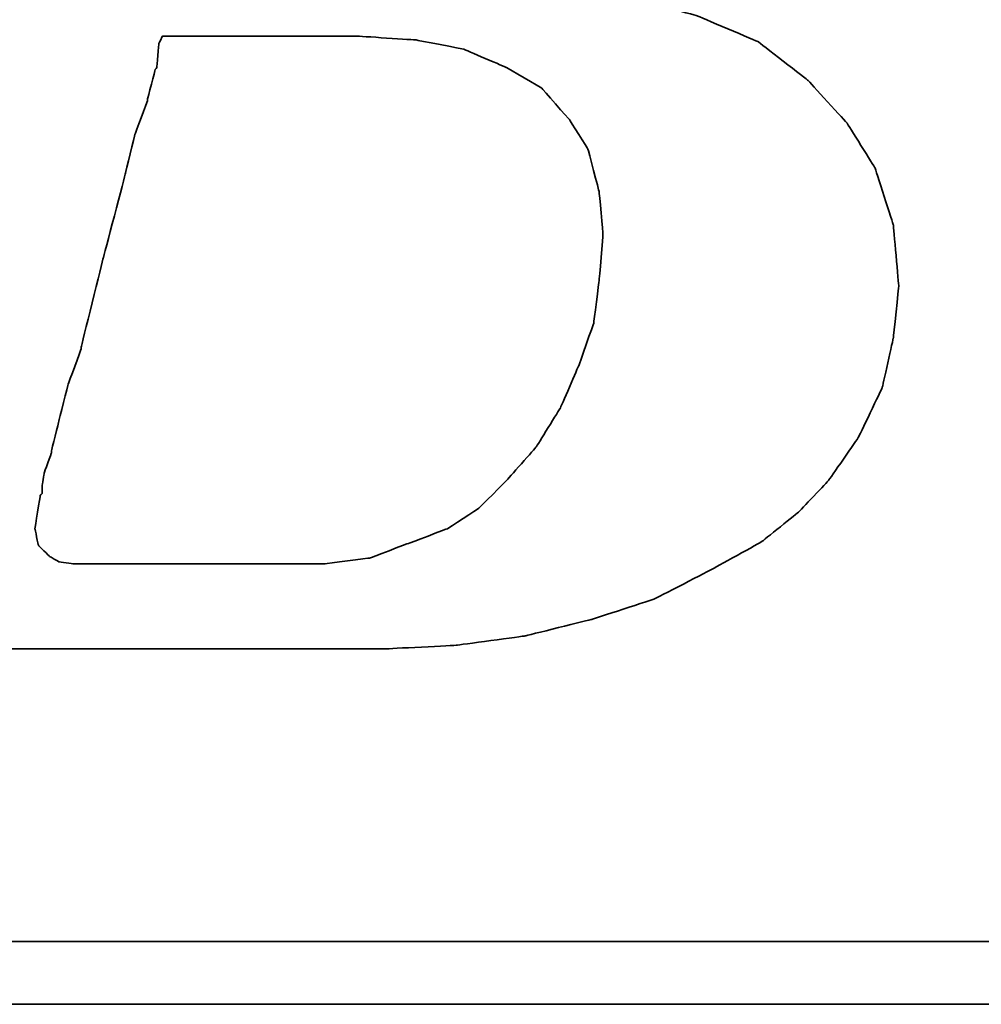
# Model space of a CAD drawing. Header units: millimetres. Extents: x 1 to 148, y 154 to 247.
# Tile 26 of 48: x 114.574 to 115.463, y 208.561 to 209.47. Entities that reach past the tile are written whole.
import ezdxf

# ---------------------------------------------------------------- set-up
doc = ezdxf.new("R2010")
doc.units = ezdxf.units.MM
doc.layers.add('DIM', color=4, linetype='CONTINUOUS')
doc.layers.add('layer 1', color=7, linetype='CONTINUOUS')

# ---------------------------------------------------------------- blocks, each defined once
blk = doc.blocks.new('TBI MOTION logo(完整正式版)')
at = {"layer": 'layer 1', "color": 22, "lineweight": 35}
for points, knots in [([(-64.65375, -6.86375), (-64.65375, -6.86375), (-64.84375, -7.29625), (-64.84375, -7.29625), (-64.84375, -7.29625), (-64.84375, -7.29625), (-64.86875, -7.34375), (-64.86875, -7.34375), (-64.86875, -7.34375), (-64.86875, -7.34375), (-64.86875, -7.36875), (-64.86875, -7.36875), (-64.86875, -7.36875), (-64.86875, -7.36875), (-65.15375, -7.65375), (-65.15375, -7.65375), (-65.15375, -7.65375), (-65.15375, -7.65375), (-65.17875, -7.65375), (-65.17875, -7.65375), (-65.17875, -7.65375), (-65.17875, -7.65375), (-65.20375, -7.67875), (-65.20375, -7.67875), (-65.20375, -7.67875), (-65.20375, -7.67875), (-65.58875, -7.87125), (-65.58875, -7.87125), (-65.58875, -7.87125), (-65.58875, -7.87125), (-65.63375, -7.87125), (-65.63375, -7.87125), (-65.63375, -7.87125), (-65.63375, -7.87125), (-65.65875, -7.89375), (-65.65875, -7.89375), (-65.65875, -7.89375), (-65.65875, -7.89375), (-66.09375, -7.94375), (-66.09375, -7.94375), (-66.09375, -7.94375), (-66.09375, -7.94375), (-66.11375, -7.94375), (-66.11375, -7.94375), (-66.11375, -7.94375), (-66.11375, -7.94375), (-66.16375, -7.94375), (-66.16375, -7.94375), (-66.16375, -7.94375), (-66.16375, -7.94375), (-66.30875, -7.94375), (-66.30875, -7.94375), (-66.30875, -7.94375), (-66.30875, -7.94375), (-66.69375, -7.94375), (-66.69375, -7.94375), (-66.69375, -7.94375), (-66.69375, -7.94375), (-67.07375, -7.94375), (-67.07375, -7.94375), (-67.07375, -7.94375), (-67.07375, -7.94375), (-67.12375, -7.94375), (-67.12375, -7.94375), (-67.12375, -7.94375), (-67.12375, -7.94375), (-67.12375, -7.96625), (-67.12375, -7.96625), (-67.12375, -7.96625), (-67.12375, -7.96625), (-67.14875, -7.99125), (-67.14875, -7.99125), (-67.14875, -7.99125), (-67.14875, -7.99125), (-67.24375, -8.34875), (-67.24375, -8.34875), (-67.24375, -8.34875), (-67.24375, -8.34875), (-67.31375, -8.68625), (-67.31375, -8.68625), (-67.31375, -8.68625), (-67.31375, -8.68625), (-67.26875, -8.68625), (-67.26875, -8.68625), (-67.26875, -8.68625), (-67.26875, -8.68625), (-67.07375, -8.68625), (-67.07375, -8.68625), (-67.07375, -8.68625), (-67.07375, -8.68625), (-66.54875, -8.68625), (-66.54875, -8.68625), (-66.54875, -8.68625), (-66.54875, -8.68625), (-65.82625, -8.68625), (-65.82625, -8.68625), (-65.82625, -8.68625), (-65.82625, -8.68625), (-65.01375, -8.68625), (-65.01375, -8.68625), (-65.01375, -8.68625), (-65.01375, -8.68625), (-64.05375, -8.68625), (-64.05375, -8.68625), (-64.05375, -8.68625), (-64.05375, -8.68625), (-62.08375, -8.68625), (-62.08375, -8.68625), (-62.08375, -8.68625), (-62.08375, -8.68625), (-60.06875, -8.68625), (-60.06875, -8.68625), (-60.06875, -8.68625), (-60.06875, -8.68625), (-59.10875, -8.68625), (-59.10875, -8.68625), (-59.10875, -8.68625), (-59.10875, -8.68625), (-58.29375, -8.68625), (-58.29375, -8.68625), (-58.29375, -8.68625), (-58.29375, -8.68625), (-57.57375, -8.68625), (-57.57375, -8.68625), (-57.57375, -8.68625), (-57.57375, -8.68625), (-57.04875, -8.68625), (-57.04875, -8.68625), (-57.04875, -8.68625), (-57.04875, -8.68625), (-56.85375, -8.68625), (-56.85375, -8.68625), (-56.85375, -8.68625), (-56.85375, -8.68625), (-56.70875, -8.68625), (-56.70875, -8.68625), (-56.70875, -8.68625), (-56.70875, -8.68625), (-56.61375, -8.68625), (-56.61375, -8.68625), (-56.61375, -8.68625), (-56.61375, -8.68625), (-56.56875, -8.68625), (-56.56875, -8.68625), (-56.56875, -8.68625), (-56.56875, -8.68625), (-55.65375, -8.63875), (-55.65375, -8.63875), (-55.65375, -8.63875), (-55.65375, -8.63875), (-54.76875, -8.51875), (-54.76875, -8.51875), (-54.76875, -8.51875), (-54.76875, -8.51875), (-53.90375, -8.30375), (-53.90375, -8.30375), (-53.90375, -8.30375), (-53.90375, -8.30375), (-53.08875, -8.03875), (-53.08875, -8.03875), (-53.08875, -8.03875), (-53.08875, -8.03875), (-52.34375, -7.65375), (-52.34375, -7.65375), (-52.34375, -7.65375), (-52.34375, -7.65375), (-51.69875, -7.29625), (-51.69875, -7.29625), (-51.69875, -7.29625), (-51.69875, -7.29625), (-51.21875, -6.91125), (-51.21875, -6.91125), (-51.21875, -6.91125), (-51.21875, -6.91125), (-50.83375, -6.50375), (-50.83375, -6.50375), (-50.83375, -6.50375), (-50.83375, -6.50375), (-50.44875, -5.94875), (-50.44875, -5.94875), (-50.44875, -5.94875), (-50.44875, -5.94875), (-50.13875, -5.30375), (-50.13875, -5.30375), (-50.13875, -5.30375), (-50.13875, -5.30375), (-49.99375, -4.65375), (-49.99375, -4.65375), (-49.99375, -4.65375), (-49.99375, -4.65375), (-49.92375, -3.98375), (-49.92375, -3.98375), (-49.92375, -3.98375), (-49.92375, -3.98375), (-49.99375, -3.19374), (-49.99375, -3.19374), (-49.99375, -3.19374), (-49.99375, -3.19374), (-50.23374, -2.44874), (-50.23374, -2.44874), (-50.23374, -2.44874), (-50.23374, -2.44874), (-50.59375, -1.87374), (-50.59375, -1.87374), (-50.59375, -1.87374), (-50.59375, -1.87374), (-51.09875, -1.31874), (-51.09875, -1.31874), (-51.09875, -1.31874), (-51.09875, -1.31874), (-51.74375, -0.81875), (-51.74375, -0.81875), (-51.74375, -0.81875), (-51.74375, -0.81875), (-52.53875, -0.48125), (-52.53875, -0.48125), (-52.53875, -0.48125), (-52.53875, -0.48125), (-53.47375, -0.21875), (-53.47375, -0.21875), (-53.47375, -0.21875), (-53.47375, -0.21875), (-54.52875, -0.04874), (-54.52875, -0.04874), (-54.52875, -0.04874), (-54.52875, -0.04874), (-55.65375, 0.12125), (-55.65375, 0.12125), (-55.65375, 0.12125), (-55.65375, 0.12125), (-54.50375, 0.28624), (-54.50375, 0.28624), (-54.50375, 0.28624), (-54.50375, 0.28624), (-53.83375, 0.38124), (-53.83375, 0.38124), (-53.83375, 0.38124), (-53.83375, 0.38124), (-53.18375, 0.50125), (-53.18375, 0.50125), (-53.18375, 0.50125), (-53.18375, 0.50125), (-52.55875, 0.66874), (-52.55875, 0.66874), (-52.55875, 0.66874), (-52.55875, 0.66874), (-52.03375, 0.86124), (-52.03375, 0.86124), (-52.03375, 0.86124), (-52.03375, 0.86124), (-51.50374, 1.03124), (-51.50374, 1.03124), (-51.50374, 1.03124), (-51.50374, 1.03124), (-51.09875, 1.27125), (-51.09875, 1.27125), (-51.09875, 1.27125), (-51.09875, 1.27125), (-50.71375, 1.48624), (-50.71375, 1.48624), (-50.71375, 1.48624), (-50.71375, 1.48624), (-50.37625, 1.77625), (-50.37625, 1.77625), (-50.37625, 1.77625), (-50.37625, 1.77625), (-49.82375, 2.37625), (-49.82375, 2.37625), (-49.82375, 2.37625), (-49.82375, 2.37625), (-49.41875, 2.99625), (-49.41875, 2.99625), (-49.41875, 2.99625), (-49.41875, 2.99625), (-49.22375, 3.76625), (-49.22375, 3.76625), (-49.22375, 3.76625), (-49.22375, 3.76625), (-49.15375, 4.50874), (-49.15375, 4.50874), (-49.15375, 4.50874), (-49.15375, 4.50874), (-49.20375, 5.25125), (-49.20375, 5.25125), (-49.20375, 5.25125), (-49.20375, 5.25125), (-49.41875, 5.92625), (-49.41875, 5.92625), (-49.41875, 5.92625), (-49.41875, 5.92625), (-49.77875, 6.47625), (-49.77875, 6.47625), (-49.77875, 6.47625), (-49.77875, 6.47625), (-50.33125, 7.02624), (-50.33125, 7.02624), (-50.33125, 7.02624), (-50.33125, 7.02624), (-51.00125, 7.43625), (-51.00125, 7.43625), (-51.00125, 7.43625), (-51.00125, 7.43625), (-51.79375, 7.72625), (-51.79375, 7.72625), (-51.79375, 7.72625), (-51.79375, 7.72625), (-52.72875, 7.89124), (-52.72875, 7.89124), (-52.72875, 7.89124), (-52.72875, 7.89124), (-53.83375, 7.98625), (-53.83375, 7.98625), (-53.83375, 7.98625), (-53.83375, 7.98625), (-53.92875, 7.98625), (-53.92875, 7.98625), (-53.92875, 7.98625), (-53.92875, 7.98625), (-54.26375, 7.98625), (-54.26375, 7.98625), (-54.26375, 7.98625), (-54.26375, 7.98625), (-54.74375, 7.98625), (-54.74375, 7.98625), (-54.74375, 7.98625), (-54.74375, 7.98625), (-55.36875, 7.98625), (-55.36875, 7.98625), (-55.36875, 7.98625), (-55.36875, 7.98625), (-56.13375, 7.98625), (-56.13375, 7.98625), (-56.13375, 7.98625), (-56.13375, 7.98625), (-56.94875, 7.98625), (-56.94875, 7.98625), (-56.94875, 7.98625), (-56.94875, 7.98625), (-58.77625, 7.98625), (-58.77625, 7.98625), (-58.77625, 7.98625), (-58.77625, 7.98625), (-60.59875, 7.98625), (-60.59875, 7.98625), (-60.59875, 7.98625), (-60.59875, 7.98625), (-61.41375, 7.98625), (-61.41375, 7.98625), (-61.41375, 7.98625), (-61.41375, 7.98625), (-62.17875, 7.98625), (-62.17875, 7.98625), (-62.17875, 7.98625), (-62.17875, 7.98625), (-62.80375, 7.98625), (-62.80375, 7.98625), (-62.80375, 7.98625), (-62.80375, 7.98625), (-63.30625, 7.98625), (-63.30625, 7.98625), (-63.30625, 7.98625), (-63.30625, 7.98625), (-63.57375, 7.98625), (-63.57375, 7.98625), (-63.57375, 7.98625), (-63.57375, 7.98625), (-63.57375, 7.96375), (-63.57375, 7.96375), (-63.57375, 7.96375), (-63.57375, 7.96375), (-63.59875, 7.94125), (-63.59875, 7.94125), (-63.59875, 7.94125), (-63.59875, 7.94125), (-63.69375, 7.55625), (-63.69375, 7.55625), (-63.69375, 7.55625), (-63.69375, 7.55625), (-63.76375, 7.24624), (-63.76375, 7.24624), (-63.76375, 7.24624), (-63.76375, 7.24624), (-63.23875, 7.24624), (-63.23875, 7.24624), (-63.23875, 7.24624), (-63.23875, 7.24624), (-62.75875, 7.24624), (-62.75875, 7.24624), (-62.75875, 7.24624), (-62.75875, 7.24624), (-62.61125, 7.24624), (-62.61125, 7.24624), (-62.61125, 7.24624), (-62.61125, 7.24624), (-62.56625, 7.24624), (-62.56625, 7.24624), (-62.56625, 7.24624), (-62.56625, 7.24624), (-62.22875, 7.24624), (-62.22875, 7.24624), (-62.22875, 7.24624), (-62.22875, 7.24624), (-62.20375, 7.24624), (-62.20375, 7.24624), (-62.20375, 7.24624), (-62.20375, 7.24624), (-62.17875, 7.21875), (-62.17875, 7.21875), (-62.17875, 7.21875), (-62.17875, 7.21875), (-61.96375, 7.17125), (-61.96375, 7.17125), (-61.96375, 7.17125), (-61.96375, 7.17125), (-61.72375, 7.12624), (-61.72375, 7.12624), (-61.72375, 7.12624), (-61.72375, 7.12624), (-61.70375, 7.12624), (-61.70375, 7.12624), (-61.70375, 7.12624), (-61.70375, 7.12624), (-61.55875, 7.07624), (-61.55875, 7.07624), (-61.55875, 7.07624), (-61.55875, 7.07624), (-61.50875, 7.07624), (-61.50875, 7.07624), (-61.50875, 7.07624), (-61.50875, 7.07624), (-61.48375, 7.02624), (-61.48375, 7.02624), (-61.48375, 7.02624), (-61.48375, 7.02624), (-61.31875, 6.83375), (-61.31875, 6.83375), (-61.31875, 6.83375), (-61.31875, 6.83375), (-61.29375, 6.81125), (-61.29375, 6.81125), (-61.29375, 6.81125), (-61.29375, 6.81125), (-61.29375, 6.78625), (-61.29375, 6.78625), (-61.29375, 6.78625), (-61.29375, 6.78625), (-61.19875, 6.50124), (-61.19875, 6.50124), (-61.19875, 6.50124), (-61.19875, 6.50124), (-61.17375, 6.45124), (-61.17375, 6.45124), (-61.17375, 6.45124), (-61.17375, 6.45124), (-61.19875, 6.40625), (-61.19875, 6.40625), (-61.19875, 6.40625), (-61.19875, 6.40625), (-61.26875, 5.99624), (-61.26875, 5.99624), (-61.26875, 5.99624), (-61.26875, 5.99624), (-61.26875, 5.85125), (-61.26875, 5.85125), (-61.26875, 5.85125), (-61.26875, 5.85125), (-61.26875, 5.82625), (-61.26875, 5.82625), (-61.26875, 5.82625), (-61.26875, 5.82625), (-61.29375, 5.80625), (-61.29375, 5.80625), (-61.29375, 5.80625), (-61.29375, 5.80625), (-61.34125, 5.66125), (-61.34125, 5.66125), (-61.34125, 5.66125), (-61.34125, 5.66125), (-61.41375, 5.44625), (-61.41375, 5.44625), (-61.41375, 5.44625), (-61.41375, 5.44625), (-61.48375, 5.15625), (-61.48375, 5.15625), (-61.48375, 5.15625), (-61.48375, 5.15625), (-61.58375, 4.82124), (-61.58375, 4.82124), (-61.58375, 4.82124), (-61.58375, 4.82124), (-61.79875, 4.00375), (-61.79875, 4.00375), (-61.79875, 4.00375), (-61.79875, 4.00375), (-62.05875, 2.99625), (-62.05875, 2.99625), (-62.05875, 2.99625), (-62.05875, 2.99625), (-62.34875, 1.91625), (-62.34875, 1.91625), (-62.34875, 1.91625), (-62.34875, 1.91625), (-62.97375, -0.41124), (-62.97375, -0.41124), (-62.97375, -0.41124), (-62.97375, -0.41124), (-63.59875, -2.75875), (-63.59875, -2.75875), (-63.59875, -2.75875), (-63.59875, -2.75875), (-63.88375, -3.86374), (-63.88375, -3.86374), (-63.88375, -3.86374), (-63.88375, -3.86374), (-64.14875, -4.82374), (-64.14875, -4.82374), (-64.14875, -4.82374), (-64.14875, -4.82374), (-64.36375, -5.64125), (-64.36375, -5.64125), (-64.36375, -5.64125), (-64.36375, -5.64125), (-64.43625, -5.97625), (-64.43625, -5.97625), (-64.43625, -5.97625), (-64.43625, -5.97625), (-64.50875, -6.28625), (-64.50875, -6.28625), (-64.50875, -6.28625), (-64.50875, -6.28625), (-64.50875, -6.30875), (-64.50875, -6.30875), (-64.50875, -6.30875), (-64.50875, -6.30875), (-64.57875, -6.50375), (-64.57875, -6.50375), (-64.57875, -6.50375), (-64.57875, -6.50375), (-64.62875, -6.69625), (-64.62875, -6.69625), (-64.62875, -6.69625), (-64.62875, -6.69625), (-64.62875, -6.76875), (-64.62875, -6.76875), (-64.62875, -6.76875), (-64.62875, -6.76875), (-64.62875, -6.81375), (-64.62875, -6.81375), (-64.62875, -6.81375), (-64.62875, -6.81375), (-64.62875, -6.83875), (-64.62875, -6.83875), (-64.62875, -6.83875), (-64.62875, -6.83875), (-64.65375, -6.86375), (-64.65375, -6.86375)], [0, 0, 0, 0, 0.00719424, 0.00719424, 0.00719424, 0.00719425, 0.01438849, 0.01438849, 0.01438849, 0.0143885, 0.02158273, 0.02158273, 0.02158273, 0.02158274, 0.02877698, 0.02877698, 0.02877698, 0.02877699, 0.03597122, 0.03597122, 0.03597122, 0.03597123, 0.04316547, 0.04316547, 0.04316547, 0.04316548, 0.05035971, 0.05035971, 0.05035971, 0.05035972, 0.05755396, 0.05755396, 0.05755396, 0.05755397, 0.0647482, 0.0647482, 0.0647482, 0.06474821, 0.07194245, 0.07194245, 0.07194245, 0.07194246, 0.07913669, 0.07913669, 0.07913669, 0.0791367, 0.08633094, 0.08633094, 0.08633094, 0.08633095, 0.09352518, 0.09352518, 0.09352518, 0.09352519, 0.10071942, 0.10071942, 0.10071942, 0.10071943, 0.10791367, 0.10791367, 0.10791367, 0.10791368, 0.11510791, 0.11510791, 0.11510791, 0.11510792, 0.12230216, 0.12230216, 0.12230216, 0.12230217, 0.1294964, 0.1294964, 0.1294964, 0.12949641, 0.13669065, 0.13669065, 0.13669065, 0.13669066, 0.14388489, 0.14388489, 0.14388489, 0.1438849, 0.15107914, 0.15107914, 0.15107914, 0.15107915, 0.15827338, 0.15827338, 0.15827338, 0.15827339, 0.16546763, 0.16546763, 0.16546763, 0.16546764, 0.17266187, 0.17266187, 0.17266187, 0.17266188, 0.17985612, 0.17985612, 0.17985612, 0.17985613, 0.18705036, 0.18705036, 0.18705036, 0.18705037, 0.1942446, 0.1942446, 0.1942446, 0.19424461, 0.20143885, 0.20143885, 0.20143885, 0.20143886, 0.20863309, 0.20863309, 0.20863309, 0.2086331, 0.21582734, 0.21582734, 0.21582734, 0.21582735, 0.22302158, 0.22302158, 0.22302158, 0.22302159, 0.23021583, 0.23021583, 0.23021583, 0.23021584, 0.23741007, 0.23741007, 0.23741007, 0.23741008, 0.24460432, 0.24460432, 0.24460432, 0.24460433, 0.25179856, 0.25179856, 0.25179856, 0.25179857, 0.25899281, 0.25899281, 0.25899281, 0.25899282, 0.26618705, 0.26618705, 0.26618705, 0.26618706, 0.27338129, 0.27338129, 0.27338129, 0.2733813, 0.28057554, 0.28057554, 0.28057554, 0.28057555, 0.28776978, 0.28776978, 0.28776978, 0.28776979, 0.29496403, 0.29496403, 0.29496403, 0.29496404, 0.30215827, 0.30215827, 0.30215827, 0.30215828, 0.30935252, 0.30935252, 0.30935252, 0.30935253, 0.31654676, 0.31654676, 0.31654676, 0.31654677, 0.32374101, 0.32374101, 0.32374101, 0.32374102, 0.33093525, 0.33093525, 0.33093525, 0.33093526, 0.3381295, 0.3381295, 0.3381295, 0.33812951, 0.34532374, 0.34532374, 0.34532374, 0.34532375, 0.35251799, 0.35251799, 0.35251799, 0.352518, 0.35971223, 0.35971223, 0.35971223, 0.35971224, 0.36690647, 0.36690647, 0.36690647, 0.36690648, 0.37410072, 0.37410072, 0.37410072, 0.37410073, 0.38129496, 0.38129496, 0.38129496, 0.38129497, 0.38848921, 0.38848921, 0.38848921, 0.38848922, 0.39568345, 0.39568345, 0.39568345, 0.39568346, 0.4028777, 0.4028777, 0.4028777, 0.40287771, 0.41007194, 0.41007194, 0.41007194, 0.41007195, 0.41726619, 0.41726619, 0.41726619, 0.4172662, 0.42446043, 0.42446043, 0.42446043, 0.42446044, 0.43165468, 0.43165468, 0.43165468, 0.43165469, 0.43884892, 0.43884892, 0.43884892, 0.43884893, 0.44604317, 0.44604317, 0.44604317, 0.44604318, 0.45323741, 0.45323741, 0.45323741, 0.45323742, 0.46043165, 0.46043165, 0.46043165, 0.46043166, 0.4676259, 0.4676259, 0.4676259, 0.46762591, 0.47482014, 0.47482014, 0.47482014, 0.47482015, 0.48201439, 0.48201439, 0.48201439, 0.4820144, 0.48920863, 0.48920863, 0.48920863, 0.48920864, 0.49640288, 0.49640288, 0.49640288, 0.49640289, 0.50359712, 0.50359712, 0.50359712, 0.50359713, 0.51079137, 0.51079137, 0.51079137, 0.51079138, 0.51798561, 0.51798561, 0.51798561, 0.51798562, 0.52517986, 0.52517986, 0.52517986, 0.52517987, 0.5323741, 0.5323741, 0.5323741, 0.53237411, 0.53956835, 0.53956835, 0.53956835, 0.53956836, 0.54676259, 0.54676259, 0.54676259, 0.5467626, 0.55395683, 0.55395683, 0.55395683, 0.55395684, 0.56115108, 0.56115108, 0.56115108, 0.56115109, 0.56834532, 0.56834532, 0.56834532, 0.56834533, 0.57553957, 0.57553957, 0.57553957, 0.57553958, 0.58273381, 0.58273381, 0.58273381, 0.58273382, 0.58992806, 0.58992806, 0.58992806, 0.58992807, 0.5971223, 0.5971223, 0.5971223, 0.59712231, 0.60431655, 0.60431655, 0.60431655, 0.60431656, 0.61151079, 0.61151079, 0.61151079, 0.6115108, 0.61870504, 0.61870504, 0.61870504, 0.61870505, 0.62589928, 0.62589928, 0.62589928, 0.62589929, 0.63309353, 0.63309353, 0.63309353, 0.63309354, 0.64028777, 0.64028777, 0.64028777, 0.64028778, 0.64748201, 0.64748201, 0.64748201, 0.64748202, 0.65467626, 0.65467626, 0.65467626, 0.65467627, 0.6618705, 0.6618705, 0.6618705, 0.66187051, 0.66906475, 0.66906475, 0.66906475, 0.66906476, 0.67625899, 0.67625899, 0.67625899, 0.676259, 0.68345324, 0.68345324, 0.68345324, 0.68345325, 0.69064748, 0.69064748, 0.69064748, 0.69064749, 0.69784173, 0.69784173, 0.69784173, 0.69784174, 0.70503597, 0.70503597, 0.70503597, 0.70503598, 0.71223022, 0.71223022, 0.71223022, 0.71223023, 0.71942446, 0.71942446, 0.71942446, 0.71942447, 0.72661871, 0.72661871, 0.72661871, 0.72661872, 0.73381295, 0.73381295, 0.73381295, 0.73381296, 0.74100719, 0.74100719, 0.74100719, 0.7410072, 0.74820144, 0.74820144, 0.74820144, 0.74820145, 0.75539568, 0.75539568, 0.75539568, 0.75539569, 0.76258993, 0.76258993, 0.76258993, 0.76258994, 0.76978417, 0.76978417, 0.76978417, 0.76978418, 0.77697842, 0.77697842, 0.77697842, 0.77697843, 0.78417266, 0.78417266, 0.78417266, 0.78417267, 0.79136691, 0.79136691, 0.79136691, 0.79136692, 0.79856115, 0.79856115, 0.79856115, 0.79856116, 0.8057554, 0.8057554, 0.8057554, 0.80575541, 0.81294964, 0.81294964, 0.81294964, 0.81294965, 0.82014388, 0.82014388, 0.82014388, 0.82014389, 0.82733813, 0.82733813, 0.82733813, 0.82733814, 0.83453237, 0.83453237, 0.83453237, 0.83453238, 0.84172662, 0.84172662, 0.84172662, 0.84172663, 0.84892086, 0.84892086, 0.84892086, 0.84892087, 0.85611511, 0.85611511, 0.85611511, 0.85611512, 0.86330935, 0.86330935, 0.86330935, 0.86330936, 0.8705036, 0.8705036, 0.8705036, 0.87050361, 0.87769784, 0.87769784, 0.87769784, 0.87769785, 0.88489209, 0.88489209, 0.88489209, 0.8848921, 0.89208633, 0.89208633, 0.89208633, 0.89208634, 0.89928058, 0.89928058, 0.89928058, 0.89928059, 0.90647482, 0.90647482, 0.90647482, 0.90647483, 0.91366906, 0.91366906, 0.91366906, 0.91366907, 0.92086331, 0.92086331, 0.92086331, 0.92086332, 0.92805755, 0.92805755, 0.92805755, 0.92805756, 0.9352518, 0.9352518, 0.9352518, 0.93525181, 0.94244604, 0.94244604, 0.94244604, 0.94244605, 0.94964029, 0.94964029, 0.94964029, 0.9496403, 0.95683453, 0.95683453, 0.95683453, 0.95683454, 0.96402878, 0.96402878, 0.96402878, 0.96402879, 0.97122302, 0.97122302, 0.97122302, 0.97122303, 0.97841727, 0.97841727, 0.97841727, 0.97841728, 0.98561151, 0.98561151, 0.98561151, 0.98561152, 0.99280576, 0.99280576, 0.99280576, 0.99280577, 1, 1, 1, 1]), ([(-61.03125, -6.57375), (-61.03125, -6.57375), (-61.03125, -6.67125), (-61.03125, -6.67125), (-61.03125, -6.67125), (-61.03125, -6.67125), (-61.05375, -6.69625), (-61.05375, -6.69625), (-61.05375, -6.69625), (-61.05375, -6.69625), (-61.12375, -7.12875), (-61.12375, -7.12875), (-61.12375, -7.12875), (-61.12375, -7.12875), (-61.07875, -7.34375), (-61.07875, -7.34375), (-61.07875, -7.34375), (-61.07875, -7.34375), (-60.93375, -7.48875), (-60.93375, -7.48875), (-60.93375, -7.48875), (-60.93375, -7.48875), (-60.81375, -7.55625), (-60.81375, -7.55625), (-60.81375, -7.55625), (-60.81375, -7.55625), (-60.62375, -7.58375), (-60.62375, -7.58375), (-60.62375, -7.58375), (-60.62375, -7.58375), (-60.30875, -7.58375), (-60.30875, -7.58375), (-60.30875, -7.58375), (-60.30875, -7.58375), (-59.97375, -7.58375), (-59.97375, -7.58375), (-59.97375, -7.58375), (-59.97375, -7.58375), (-59.87875, -7.58375), (-59.87875, -7.58375), (-59.87875, -7.58375), (-59.87875, -7.58375), (-59.63625, -7.58375), (-59.63625, -7.58375), (-59.63625, -7.58375), (-59.63625, -7.58375), (-58.96875, -7.58375), (-58.96875, -7.58375), (-58.96875, -7.58375), (-58.96875, -7.58375), (-58.29375, -7.58375), (-58.29375, -7.58375), (-58.29375, -7.58375), (-58.29375, -7.58375), (-58.05375, -7.58375), (-58.05375, -7.58375), (-58.05375, -7.58375), (-58.05375, -7.58375), (-57.98375, -7.58375), (-57.98375, -7.58375), (-57.98375, -7.58375), (-57.98375, -7.58375), (-57.35875, -7.58375), (-57.35875, -7.58375), (-57.35875, -7.58375), (-57.35875, -7.58375), (-56.78375, -7.50875), (-56.78375, -7.50875), (-56.78375, -7.50875), (-56.78375, -7.50875), (-56.27875, -7.31875), (-56.27875, -7.31875), (-56.27875, -7.31875), (-56.27875, -7.31875), (-55.77375, -7.12875), (-55.77375, -7.12875), (-55.77375, -7.12875), (-55.77375, -7.12875), (-55.36875, -6.86375), (-55.36875, -6.86375), (-55.36875, -6.86375), (-55.36875, -6.86375), (-55.00875, -6.50375), (-55.00875, -6.50375), (-55.00875, -6.50375), (-55.00875, -6.50375), (-54.62375, -6.06875), (-54.62375, -6.06875), (-54.62375, -6.06875), (-54.62375, -6.06875), (-54.31375, -5.56875), (-54.31375, -5.56875), (-54.31375, -5.56875), (-54.31375, -5.56875), (-54.07375, -5.01625), (-54.07375, -5.01625), (-54.07375, -5.01625), (-54.07375, -5.01625), (-53.87875, -4.46374), (-53.87875, -4.46374), (-53.87875, -4.46374), (-53.87875, -4.46374), (-53.80875, -3.91375), (-53.80875, -3.91375), (-53.80875, -3.91375), (-53.80875, -3.91375), (-53.75875, -3.31375), (-53.75875, -3.31375), (-53.75875, -3.31375), (-53.75875, -3.31375), (-53.80875, -2.75875), (-53.80875, -2.75875), (-53.80875, -2.75875), (-53.80875, -2.75875), (-53.95375, -2.20875), (-53.95375, -2.20875), (-53.95375, -2.20875), (-53.95375, -2.20875), (-54.19375, -1.82625), (-54.19375, -1.82625), (-54.19375, -1.82625), (-54.19375, -1.82625), (-54.55375, -1.41875), (-54.55375, -1.41875), (-54.55375, -1.41875), (-54.55375, -1.41875), (-55.00875, -1.15125), (-55.00875, -1.15125), (-55.00875, -1.15125), (-55.00875, -1.15125), (-55.56125, -0.91375), (-55.56125, -0.91375), (-55.56125, -0.91375), (-55.56125, -0.91375), (-56.18125, -0.79375), (-56.18125, -0.79375), (-56.18125, -0.79375), (-56.18125, -0.79375), (-56.94875, -0.74374), (-56.94875, -0.74374), (-56.94875, -0.74374), (-56.94875, -0.74374), (-56.99875, -0.74374), (-56.99875, -0.74374), (-56.99875, -0.74374), (-56.99875, -0.74374), (-57.09375, -0.74374), (-57.09375, -0.74374), (-57.09375, -0.74374), (-57.09375, -0.74374), (-57.38375, -0.74374), (-57.38375, -0.74374), (-57.38375, -0.74374), (-57.38375, -0.74374), (-57.76875, -0.74374), (-57.76875, -0.74374), (-57.76875, -0.74374), (-57.76875, -0.74374), (-58.24625, -0.74374), (-58.24625, -0.74374), (-58.24625, -0.74374), (-58.24625, -0.74374), (-58.72875, -0.74374), (-58.72875, -0.74374), (-58.72875, -0.74374), (-58.72875, -0.74374), (-59.20875, -0.74374), (-59.20875, -0.74374), (-59.20875, -0.74374), (-59.20875, -0.74374), (-59.46875, -0.74374), (-59.46875, -0.74374), (-59.46875, -0.74374), (-59.46875, -0.74374), (-59.51625, -0.83875), (-59.51625, -0.83875), (-59.51625, -0.83875), (-59.51625, -0.83875), (-59.54375, -1.15125), (-59.54375, -1.15125), (-59.54375, -1.15125), (-59.54375, -1.15125), (-59.56375, -1.17874), (-59.56375, -1.17874), (-59.56375, -1.17874), (-59.56375, -1.17874), (-59.66375, -1.55875), (-59.66375, -1.55875), (-59.66375, -1.55875), (-59.66375, -1.55875), (-59.66375, -1.58375), (-59.66375, -1.58375), (-59.66375, -1.58375), (-59.66375, -1.58375), (-59.82875, -2.01874), (-59.82875, -2.01874), (-59.82875, -2.01874), (-59.82875, -2.01874), (-59.94875, -2.52125), (-59.94875, -2.52125), (-59.94875, -2.52125), (-59.94875, -2.52125), (-60.23875, -3.62375), (-60.23875, -3.62375), (-60.23875, -3.62375), (-60.23875, -3.62375), (-60.52375, -4.77624), (-60.52375, -4.77624), (-60.52375, -4.77624), (-60.52375, -4.77624), (-60.52375, -4.79874), (-60.52375, -4.79874), (-60.52375, -4.79874), (-60.52375, -4.79874), (-60.69125, -5.25375), (-60.69125, -5.25375), (-60.69125, -5.25375), (-60.69125, -5.25375), (-60.81375, -5.73625), (-60.81375, -5.73625), (-60.81375, -5.73625), (-60.81375, -5.73625), (-60.90875, -6.11875), (-60.90875, -6.11875), (-60.90875, -6.11875), (-60.90875, -6.11875), (-60.90875, -6.14375), (-60.90875, -6.14375), (-60.90875, -6.14375), (-60.90875, -6.14375), (-61.00375, -6.40875), (-61.00375, -6.40875), (-61.00375, -6.40875), (-61.00375, -6.40875), (-61.03125, -6.57375), (-61.03125, -6.57375)], [0, 0, 0, 0, 0.01694915, 0.01694915, 0.01694915, 0.01694916, 0.03389831, 0.03389831, 0.03389831, 0.03389832, 0.05084746, 0.05084746, 0.05084746, 0.05084747, 0.06779661, 0.06779661, 0.06779661, 0.06779662, 0.08474576, 0.08474576, 0.08474576, 0.08474577, 0.10169492, 0.10169492, 0.10169492, 0.10169493, 0.11864407, 0.11864407, 0.11864407, 0.11864408, 0.13559322, 0.13559322, 0.13559322, 0.13559323, 0.15254237, 0.15254237, 0.15254237, 0.15254238, 0.16949153, 0.16949153, 0.16949153, 0.16949154, 0.18644068, 0.18644068, 0.18644068, 0.18644069, 0.20338983, 0.20338983, 0.20338983, 0.20338984, 0.22033898, 0.22033898, 0.22033898, 0.22033899, 0.23728814, 0.23728814, 0.23728814, 0.23728815, 0.25423729, 0.25423729, 0.25423729, 0.2542373, 0.27118644, 0.27118644, 0.27118644, 0.27118645, 0.28813559, 0.28813559, 0.28813559, 0.2881356, 0.30508475, 0.30508475, 0.30508475, 0.30508476, 0.3220339, 0.3220339, 0.3220339, 0.32203391, 0.33898305, 0.33898305, 0.33898305, 0.33898306, 0.3559322, 0.3559322, 0.3559322, 0.35593221, 0.37288136, 0.37288136, 0.37288136, 0.37288137, 0.38983051, 0.38983051, 0.38983051, 0.38983052, 0.40677966, 0.40677966, 0.40677966, 0.40677967, 0.42372881, 0.42372881, 0.42372881, 0.42372882, 0.44067797, 0.44067797, 0.44067797, 0.44067798, 0.45762712, 0.45762712, 0.45762712, 0.45762713, 0.47457627, 0.47457627, 0.47457627, 0.47457628, 0.49152542, 0.49152542, 0.49152542, 0.49152543, 0.50847458, 0.50847458, 0.50847458, 0.50847459, 0.52542373, 0.52542373, 0.52542373, 0.52542374, 0.54237288, 0.54237288, 0.54237288, 0.54237289, 0.55932203, 0.55932203, 0.55932203, 0.55932204, 0.57627119, 0.57627119, 0.57627119, 0.5762712, 0.59322034, 0.59322034, 0.59322034, 0.59322035, 0.61016949, 0.61016949, 0.61016949, 0.6101695, 0.62711864, 0.62711864, 0.62711864, 0.62711865, 0.6440678, 0.6440678, 0.6440678, 0.64406781, 0.66101695, 0.66101695, 0.66101695, 0.66101696, 0.6779661, 0.6779661, 0.6779661, 0.67796611, 0.69491525, 0.69491525, 0.69491525, 0.69491526, 0.71186441, 0.71186441, 0.71186441, 0.71186442, 0.72881356, 0.72881356, 0.72881356, 0.72881357, 0.74576271, 0.74576271, 0.74576271, 0.74576272, 0.76271186, 0.76271186, 0.76271186, 0.76271187, 0.77966102, 0.77966102, 0.77966102, 0.77966103, 0.79661017, 0.79661017, 0.79661017, 0.79661018, 0.81355932, 0.81355932, 0.81355932, 0.81355933, 0.83050847, 0.83050847, 0.83050847, 0.83050848, 0.84745763, 0.84745763, 0.84745763, 0.84745764, 0.86440678, 0.86440678, 0.86440678, 0.86440679, 0.88135593, 0.88135593, 0.88135593, 0.88135594, 0.89830508, 0.89830508, 0.89830508, 0.89830509, 0.91525424, 0.91525424, 0.91525424, 0.91525425, 0.93220339, 0.93220339, 0.93220339, 0.9322034, 0.94915254, 0.94915254, 0.94915254, 0.94915255, 0.96610169, 0.96610169, 0.96610169, 0.9661017, 0.98305085, 0.98305085, 0.98305085, 0.98305086, 1, 1, 1, 1]), ([(75.90875, -9.47875), (75.90875, -9.47875), (75.90875, -12.28625), (75.90875, -12.28625), (75.90875, -12.28625), (75.90875, -12.28625), (75.90875, -12.47875), (75.90875, -12.47875), (75.90875, -12.47875), (75.90875, -12.47875), (75.71625, -12.47875), (75.71625, -12.47875), (75.71625, -12.47875), (75.71625, -12.47875), (-88.32875, -12.47875), (-88.32875, -12.47875), (-88.32875, -12.47875), (-88.32875, -12.47875), (-88.32875, -13.29375), (-88.32875, -13.29375), (-88.32875, -13.29375), (-88.32875, -13.29375), (82.89125, -13.29375), (82.89125, -13.29375), (82.89125, -13.29375), (82.89125, -13.29375), (75.90875, -9.47875), (75.90875, -9.47875)], [0, 0, 0, 0, 0.14285714, 0.14285714, 0.14285714, 0.14285715, 0.28571429, 0.28571429, 0.28571429, 0.2857143, 0.42857143, 0.42857143, 0.42857143, 0.42857144, 0.57142857, 0.57142857, 0.57142857, 0.57142858, 0.71428571, 0.71428571, 0.71428571, 0.71428572, 0.85714286, 0.85714286, 0.85714286, 0.85714287, 1, 1, 1, 1])]:
    blk.add_open_spline(points, degree=3, knots=knots, dxfattribs=at)

msp = doc.modelspace()

# ---------------------------------------------------------------- block references
at = {"layer": 'DIM', "color": 7, "xscale": 0.0712799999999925, "yscale": 0.0712799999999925, "zscale": 0.0712799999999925}
msp.add_blockref('TBI MOTION logo(完整正式版)', (118.94529, 209.5082), dxfattribs=at)

doc.saveas('drawing.dxf')
